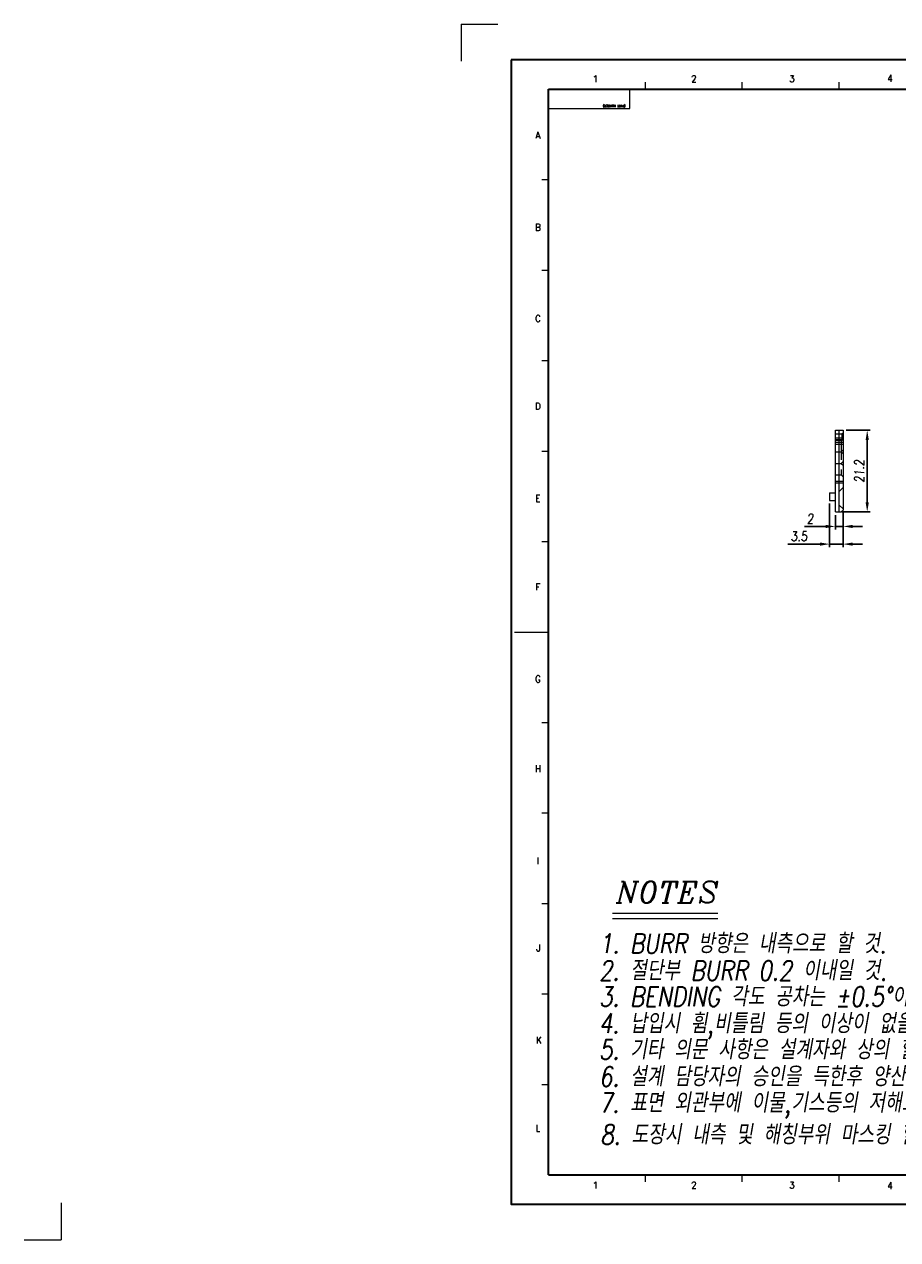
# Model space of a CAD drawing. Header units: millimetres. Extents: x 4497 to 11741, y 5958 to 12619.
# Tile 238 of 256: x 4943 to 5170, y 10616 to 10931. Entities that reach past the tile are written whole.
import ezdxf
from ezdxf.enums import TextEntityAlignment as Align

# ---------------------------------------------------------------- set-up
doc = ezdxf.new("R2010")
doc.units = ezdxf.units.MM
doc.header["$LTSCALE"] = 0.8
doc.header["$PDMODE"] = 3
doc.header["$PDSIZE"] = 0.3125
doc.linetypes.add('CENTER', pattern=[50.8, 31.75, -6.35, 6.35, -6.35])
doc.linetypes.add('HIDDEN', pattern=[9.525, 6.35, -3.175])
doc.layers.get('0').update_dxf_attribs({"linetype": 'CONTINUOUS', "lineweight": 0})
doc.layers.get('Defpoints').update_dxf_attribs({"linetype": 'CONTINUOUS', "lineweight": 0})
for name, color, linetype, lineweight in [('1', 2, 'CENTER', 0), ('2', 3, 'CONTINUOUS', 0), ('3', 5, 'HIDDEN', 0)]:
    doc.layers.add(name, color=color, linetype=linetype, lineweight=lineweight)
doc.styles.add('A', font='ITALIC', dxfattribs={"height": 3})
doc.styles.add('linetech', font='romans.shx', dxfattribs={"width": 0.8, "oblique": 10, "bigfont": 'whgtxt.shx'})
doc.styles.get("Standard").update_dxf_attribs({"font": 'romans.shx', "width": 0.8, "oblique": 5, "bigfont": 'whgtxt.shx'})
doc.dimstyles.get("Standard").update_dxf_attribs({"dimtxt": 2.5, "dimasz": 2.5, "dimexe": 0.8, "dimexo": 0.8, "dimgap": 0.8, "dimtad": 1, "dimdsep": 46, "dimtxsty": 'Standard', "dimcen": 0, "dimclrd": 3, "dimclre": 3, "dimclrt": 3, "dimazin": 0, "dimtp": 0.001, "dimtm": 0.001, "dimtfac": 1, "dimtmove": 0, "dimatfit": 3, "dimfxl": 0, "dimtolj": 1, "dimarcsym": 0})

# ---------------------------------------------------------------- blocks, each defined once
blk = doc.blocks.new('*D1183')
at = {"layer": '2', "color": 3, "lineweight": -2}
for p, q in [((5153.73, 10804.05), (5153.73, 10800.29)), ((5155.73, 10804.55), (5155.73, 10800.29)), ((5151.23, 10801.09), (5145.71, 10801.09)), ((5155.73, 10801.09), (5153.73, 10801.09)), ((5158.23, 10801.09), (5160.73, 10801.09))]:
    blk.add_line(p, q, dxfattribs=at)
at = {"layer": '2', "color": 3}
for points in [[(5151.23, 10801.5), (5151.23, 10800.67), (5153.73, 10801.09)], [(5158.23, 10801.5), (5158.23, 10800.67), (5155.73, 10801.09)]]:
    blk.add_solid(points, dxfattribs=at)
at = {"layer": 'Defpoints', "color": 0}
for p in [(5153.73, 10804.85), (5155.73, 10805.35), (5153.73, 10801.09)]:
    blk.add_point(p, dxfattribs=at)
at = {"layer": '2', "color": 3, "insert": (5147.22, 10803.14), "char_height": 2.5, "attachment_point": 5}
blk.add_mtext('\\A1;2', dxfattribs=at)
blk = doc.blocks.new('*D1184')
at = {"layer": '2', "color": 3, "lineweight": -2}
for p, q in [((5152.23, 10807.05), (5152.23, 10795.7)), ((5155.73, 10804.85), (5155.73, 10795.7)), ((5149.73, 10796.5), (5141.39, 10796.5)), ((5155.73, 10796.5), (5152.23, 10796.5)), ((5158.23, 10796.5), (5160.73, 10796.5))]:
    blk.add_line(p, q, dxfattribs=at)
at = {"layer": '2', "color": 3}
for points in [[(5149.73, 10796.92), (5149.73, 10796.08), (5152.23, 10796.5)], [(5158.23, 10796.92), (5158.23, 10796.08), (5155.73, 10796.5)]]:
    blk.add_solid(points, dxfattribs=at)
at = {"layer": 'Defpoints', "color": 0}
for p in [(5152.23, 10807.85), (5155.73, 10805.65), (5152.23, 10796.5)]:
    blk.add_point(p, dxfattribs=at)
at = {"layer": '2', "color": 3, "insert": (5144.31, 10798.55), "char_height": 2.5, "attachment_point": 5}
blk.add_mtext('\\A1;3.5', dxfattribs=at)
blk = doc.blocks.new('*D1185')
at = {"layer": '2', "color": 3, "lineweight": -2}
for p, q in [((5156.53, 10826.05), (5162.79, 10826.05)), ((5161.99, 10807.35), (5161.99, 10823.55)), ((5155.53, 10804.85), (5162.79, 10804.85))]:
    blk.add_line(p, q, dxfattribs=at)
at = {"layer": '2', "color": 3}
for points in [[(5161.58, 10823.55), (5162.41, 10823.55), (5161.99, 10826.05)], [(5161.58, 10807.35), (5162.41, 10807.35), (5161.99, 10804.85)]]:
    blk.add_solid(points, dxfattribs=at)
at = {"layer": 'Defpoints', "color": 0}
for p in [(5155.73, 10826.05), (5161.99, 10826.05), (5154.73, 10804.85)]:
    blk.add_point(p, dxfattribs=at)
at = {"layer": '2', "color": 3, "insert": (5159.94, 10815.45), "char_height": 2.5, "attachment_point": 5, "rotation": 90}
blk.add_mtext('\\A1;21.2', dxfattribs=at)

msp = doc.modelspace()

# ---------------------------------------------------------------- linework, layer by layer
at = {"color": 7, "linetype": 'Continuous'}
for p, q in [((5104.405, 10914.584), (5104.405, 10916.343)), ((5129.558, 10914.584), (5129.558, 10916.343)), ((5154.711, 10914.584), (5154.711, 10916.343)), ((5079.252, 10914.584), (5100.36, 10914.584)), ((5079.252, 10909.518), (5079.252, 10914.584)), ((5100.36, 10909.518), (5100.36, 10914.584)), ((5079.252, 10909.518), (5100.36, 10909.518)), ((5077.493, 10891.102), (5079.252, 10891.102)), ((5077.493, 10867.62), (5079.252, 10867.62)), ((5077.493, 10844.138), (5079.252, 10844.138)), ((5077.493, 10820.656), (5079.252, 10820.656)), ((5077.493, 10797.173), (5079.252, 10797.173)), ((5070.457, 10773.691), (5079.252, 10773.691)), ((5077.493, 10750.209), (5079.252, 10750.209)), ((5077.493, 10726.727), (5079.252, 10726.727)), ((5077.493, 10703.245), (5079.252, 10703.245)), ((5077.493, 10679.763), (5079.252, 10679.763)), ((5077.493, 10656.281), (5079.252, 10656.281)), ((5104.405, 10631.04), (5104.405, 10632.799)), ((5129.558, 10631.04), (5129.558, 10632.799)), ((5154.711, 10631.04), (5154.711, 10632.799))]:
    msp.add_line(p, q, dxfattribs=at)
at = {"color": 7, "linetype": 'Continuous', "lineweight": 35}
for p, q in [((5079.252, 10632.799), (5079.252, 10914.584)), ((5079.252, 10914.584), (5481.701, 10914.584)), ((5079.252, 10632.799), (5481.701, 10632.799))]:
    msp.add_line(p, q, dxfattribs=at)
at = {"linetype": 'Continuous'}
for p, q in [((5153.727, 10804.849), (5153.727, 10826.049)), ((5153.727, 10826.049), (5155.727, 10826.049)), ((5154.727, 10804.849), (5154.727, 10826.049)), ((5155.727, 10826.049), (5155.727, 10805.349)), ((5153.727, 10824.049), (5155.727, 10824.049)), ((5152.227, 10809.849), (5153.727, 10809.849)), ((5152.227, 10809.849), (5152.227, 10807.85)), ((5152.227, 10807.849), (5153.727, 10807.849)), ((5153.727, 10804.849), (5155.227, 10804.849)), ((5155.227, 10804.849), (5155.727, 10805.349))]:
    msp.add_line(p, q, dxfattribs=at)
at = {"color": 7, "linetype": 'Continuous', "lineweight": 35}
msp.add_lwpolyline([(5069.597, 10922.191), (5069.597, 10625.191), (5489.597, 10625.191), (5489.597, 10922.191)], close=True, dxfattribs=at)
at = {"layer": '1'}
for p, q in [((5056.58, 10931.396), (5066.138, 10931.396)), ((5056.58, 10931.396), (5056.58, 10921.839)), ((4952.74, 10625.544), (4952.74, 10615.986)), ((4943.182, 10615.986), (4952.74, 10615.986))]:
    msp.add_line(p, q, dxfattribs=at)
at = {"layer": '2'}
for p, q in [((5095.914, 10700.713), (5123.223, 10700.713)), ((5095.914, 10699.349), (5123.223, 10699.349))]:
    msp.add_line(p, q, dxfattribs=at)
at = {"layer": '3'}
for p, q in [((5153.727, 10823.619), (5153.727, 10825.119)), ((5153.727, 10825.119), (5155.427, 10825.119)), ((5155.427, 10825.119), (5155.727, 10825.419)), ((5155.427, 10825.119), (5155.427, 10823.619)), ((5153.727, 10823.619), (5155.427, 10823.619)), ((5153.727, 10814.45), (5153.727, 10823.449)), ((5153.727, 10823.449), (5155.227, 10823.449)), ((5155.727, 10822.874), (5153.727, 10822.874)), ((5155.727, 10822.374), (5153.727, 10822.374)), ((5155.227, 10823.449), (5155.727, 10823.949)), ((5155.227, 10823.449), (5155.227, 10814.449)), ((5155.427, 10823.619), (5155.727, 10823.319)), ((5153.727, 10820.449), (5155.227, 10820.449)), ((5155.227, 10820.449), (5155.727, 10820.949)), ((5155.227, 10820.449), (5155.727, 10819.949)), ((5153.727, 10817.449), (5155.227, 10817.449)), ((5155.227, 10817.449), (5155.727, 10817.949)), ((5155.227, 10817.449), (5155.727, 10816.949)), ((5153.727, 10814.449), (5155.227, 10814.449)), ((5155.727, 10812.774), (5153.727, 10812.774)), ((5155.727, 10812.274), (5153.727, 10812.274)), ((5155.227, 10814.449), (5155.727, 10813.949)), ((5153.727, 10807.849), (5153.727, 10809.849)), ((5154.727, 10810.149), (5155.727, 10811.149)), ((5154.727, 10806.649), (5155.727, 10805.649))]:
    msp.add_line(p, q, dxfattribs=at)

# ---------------------------------------------------------------- texts
at = {"color": 7, "linetype": 'Continuous', "width": 0.933333}
for s, p in [('1', (5091.433, 10917.257)), ('2', (5117.01, 10917.257)), ('3', (5142.458, 10917.257)), ('4', (5167.907, 10917.385)), ('A', (5076.524, 10902.604)), ('B', (5076.524, 10878.698)), ('C', (5076.524, 10855.049)), ('D', (5076.524, 10832.3)), ('E', (5076.524, 10808.394)), ('F', (5076.524, 10785.387)), ('G', (5076.524, 10761.481)), ('H', (5076.524, 10738.218)), ('I', (5076.524, 10714.312)), ('J', (5076.652, 10691.691)), ('K', (5076.781, 10667.785)), ('L', (5076.524, 10644.907)), ('1', (5091.433, 10630.126)), ('2', (5117.01, 10630.126)), ('3', (5142.458, 10630.126)), ('4', (5167.907, 10629.998))]:
    msp.add_text(s, height=1.759, dxfattribs=at).set_placement(p, align=Align.MIDDLE_CENTER)
msp.add_text('(PART NUMBER)', height=0.58717, rotation=180, dxfattribs=at).set_placement((5093.421, 10909.896), align=Align.TOP_RIGHT)
at = {"layer": '2', "style": 'A'}
msp.add_text('NOTES', height=5.4559, dxfattribs=at).set_placement((5096.834, 10703.445))
at = {"layer": '2', "color": 3, "lineweight": 0, "style": 'linetech', "oblique": 10, "width": 0.8}
for s, p in [('1. BURR 방향은 내측으로 할 것.', (5092.372, 10690.303)), ('2. 절단부 BURR 0.2 이내일 것.', (5092.372, 10683.287)), ('3. BENDING 각도 공차는 %%p0.5%%D이내 일것.', (5092.372, 10676.506)), ('4. 납입시 휨,비틀림 등의 이상이 없을것.', (5092.372, 10669.562)), ('5. 기타 의문 사항은 설계자와 상의 할것.', (5092.372, 10662.78)), ('6. 설계 담당자의 승인을 득한후 양산 할것.', (5092.372, 10655.765)), ('7. 표면 외관부에 이물,기스등의 저해요인이 없을 것.', (5092.372, 10648.984)), ('8. 도장시 내측 및 해칭부위 마스킹 할 것', (5092.711, 10640.699))]:
    msp.add_text(s, height=5.09217, dxfattribs=at).set_placement(p)

# ---------------------------------------------------------------- dimensions: what is measured, and where the dimension line sits
at = {"layer": '2'}
dim = msp.add_linear_dim(base=(5161.995, 10826.049), p1=(5154.727, 10804.849), p2=(5155.727, 10826.049), angle=90, dimstyle='Standard', override={"dimazin": 2}, dxfattribs=at)
dim.commit()
dim.dimension.update_dxf_attribs({"geometry": '*D1185', "text_midpoint": (5159.945, 10815.449)})
for base, p1, p2, picture, middle in [((5152.227, 10796.5), (5155.727, 10805.649), (5152.227, 10807.849), '*D1184', (5144.311, 10796.5)), ((5153.727, 10801.088), (5155.727, 10805.349), (5153.727, 10804.849), '*D1183', (5147.219, 10801.088))]:
    dim = msp.add_linear_dim(base=base, p1=p1, p2=p2, dimstyle='Standard', override={"dimazin": 2}, dxfattribs=at)
    dim.commit()
    dim.dimension.update_dxf_attribs({"geometry": picture, "text_midpoint": middle, "dimtype": 160})

doc.saveas('drawing.dxf')
